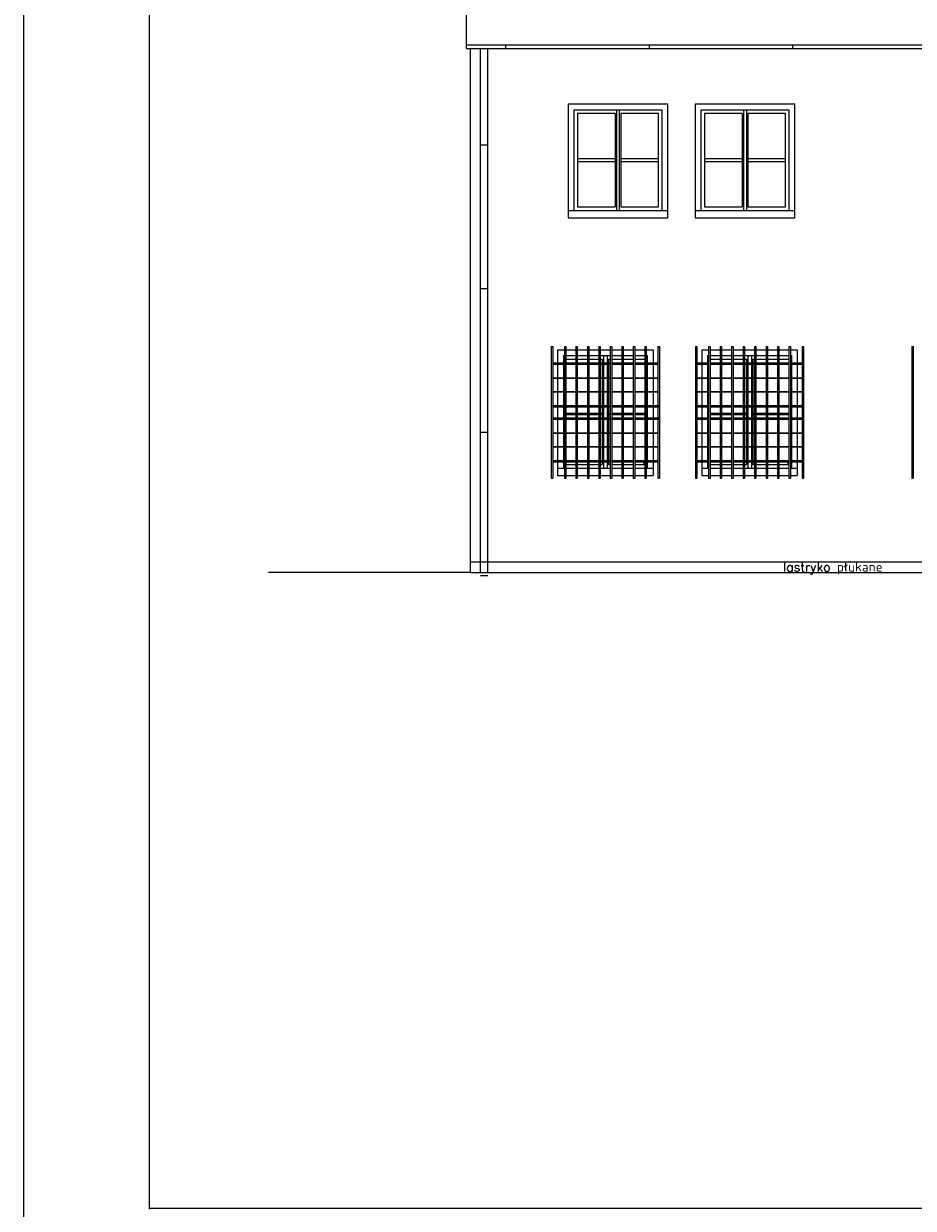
# Model space of a CAD drawing. Header units: millimetres. Extents: x 11979 to 37895, y 18730 to 47884.
# Tile 39 of 256: x 33695 to 34934, y 21815 to 23465. Entities that reach past the tile are written whole.
import ezdxf
from ezdxf.enums import TextEntityAlignment as Align

# ---------------------------------------------------------------- set-up
doc = ezdxf.new("R2010")
doc.units = ezdxf.units.MM
for name, color, linetype in [('-LI-WIDOK', 2, 'Continuous'), ('-RAMKA', 2, 'Continuous'), ('-TABELKA', 2, 'Continuous'), ('_PROJEKTOWANE', 5, 'Continuous'), ('PROJEKTOWANE', 5, 'Continuous')]:
    doc.layers.add(name, color=color, linetype=linetype)
doc.styles.add('SIMPLEX', font='simplex')

# ---------------------------------------------------------------- blocks, each defined once
blk = doc.blocks.new('GTFDGDGD')
at = {"layer": '-RAMKA', "color": 8}
blk.add_line((4808.7, -978.4), (4808.7, 1991.6), dxfattribs=at)
at = {"layer": '-RAMKA', "color": 2}
for p, q in [((4983.7, 1955.5), (4983.7, -944.5)), ((4983.7, -943.4), (8973.7, -943.4))]:
    blk.add_line(p, q, dxfattribs=at)

msp = doc.modelspace()

# ---------------------------------------------------------------- linework, layer by layer
at = {"layer": '-LI-WIDOK'}
for p, q in [((34311.72, 23431), (34311.72, 24151)), ((34316.72, 23431), (34316.72, 22700.77)), ((34592.22, 23353), (34453.22, 23353)), ((34453.22, 23353), (34453.22, 23195)), ((34461.22, 23345), (34461.22, 23205)), ((34584.22, 23345), (34461.22, 23345)), ((34584.22, 23205), (34584.22, 23345)), ((34592.22, 23195), (34592.22, 23353)), ((34769.22, 23353), (34630.22, 23353)), ((34630.22, 23353), (34630.22, 23195)), ((34638.22, 23345), (34638.22, 23205)), ((34761.22, 23345), (34638.22, 23345)), ((34761.22, 23205), (34761.22, 23345)), ((34769.22, 23195), (34769.22, 23353)), ((34453.22, 23205), (34592.22, 23205)), ((34453.22, 23195), (34592.22, 23195)), ((34630.22, 23205), (34769.22, 23205)), ((34630.22, 23195), (34769.22, 23195)), ((34438.72, 23011), (34448.15, 23011)), ((34438.72, 23011), (34438.72, 22992.89)), ((34450.15, 23011), (34464.15, 23011)), ((34466.15, 23011), (34480.15, 23011)), ((34482.15, 23011), (34496.15, 23011)), ((34498.15, 23011), (34512.15, 23011)), ((34514.15, 23011), (34528.15, 23011)), ((34530.15, 23011), (34544.15, 23011)), ((34546.15, 23011), (34560.15, 23011)), ((34562.15, 23011), (34571.72, 23011)), ((34571.72, 23011), (34571.72, 22992.89)), ((34639.72, 23011), (34649.15, 23011)), ((34639.72, 23011), (34639.72, 22992.89)), ((34651.15, 23011), (34665.15, 23011)), ((34667.15, 23011), (34681.15, 23011)), ((34683.15, 23011), (34697.15, 23011)), ((34699.15, 23011), (34713.15, 23011)), ((34715.15, 23011), (34729.15, 23011)), ((34731.15, 23011), (34745.15, 23011)), ((34747.15, 23011), (34761.15, 23011)), ((34763.15, 23011), (34772.72, 23011)), ((34772.72, 23011), (34772.72, 22992.89)), ((34446.72, 23003), (34448.15, 23003)), ((34446.72, 23003), (34446.72, 22992.89)), ((34450.15, 23003), (34464.15, 23003)), ((34466.15, 23003), (34480.15, 23003)), ((34482.15, 23003), (34496.15, 23003)), ((34498.15, 23003), (34512.15, 23003)), ((34514.15, 23003), (34528.15, 23003)), ((34530.15, 23003), (34544.15, 23003)), ((34546.15, 23003), (34560.15, 23003)), ((34562.15, 23003), (34563.72, 23003)), ((34563.72, 23003), (34563.72, 22992.89)), ((34647.72, 23003), (34649.15, 23003)), ((34647.72, 23003), (34647.72, 22992.89)), ((34651.15, 23003), (34665.15, 23003)), ((34667.15, 23003), (34681.15, 23003)), ((34683.15, 23003), (34697.15, 23003)), ((34699.15, 23003), (34713.15, 23003)), ((34715.15, 23003), (34729.15, 23003)), ((34731.15, 23003), (34745.15, 23003)), ((34747.15, 23003), (34761.15, 23003)), ((34763.15, 23003), (34764.72, 23003)), ((34764.72, 23003), (34764.72, 22992.89)), ((34438.72, 22990.89), (34438.72, 22971.89)), ((34446.72, 22990.89), (34446.72, 22971.89)), ((34563.72, 22990.89), (34563.72, 22971.89)), ((34571.72, 22990.89), (34571.72, 22971.89)), ((34639.72, 22990.89), (34639.72, 22971.89)), ((34647.72, 22990.89), (34647.72, 22971.89)), ((34764.72, 22990.89), (34764.72, 22971.89)), ((34772.72, 22990.89), (34772.72, 22971.89)), ((34438.72, 22971.39), (34438.72, 22953.05)), ((34446.72, 22971.39), (34446.72, 22953.05)), ((34563.72, 22971.39), (34563.72, 22953.05)), ((34571.72, 22971.39), (34571.72, 22953.05)), ((34639.72, 22971.39), (34639.72, 22953.05)), ((34647.72, 22971.39), (34647.72, 22953.05)), ((34764.72, 22971.39), (34764.72, 22953.05)), ((34772.72, 22971.39), (34772.72, 22953.05)), ((34438.72, 22952.55), (34438.72, 22933.55)), ((34446.72, 22952.55), (34446.72, 22933.55)), ((34563.72, 22952.55), (34563.72, 22933.55)), ((34571.72, 22952.55), (34571.72, 22933.55)), ((34639.72, 22952.55), (34639.72, 22933.55)), ((34647.72, 22952.55), (34647.72, 22933.55)), ((34764.72, 22952.55), (34764.72, 22933.55)), ((34772.72, 22952.55), (34772.72, 22933.55)), ((34438.72, 22931.55), (34438.72, 22916.19)), ((34446.72, 22931.55), (34446.72, 22916.19)), ((34563.72, 22931.55), (34563.72, 22916.19)), ((34571.72, 22931.55), (34571.72, 22916.19)), ((34639.72, 22931.55), (34639.72, 22916.19)), ((34647.72, 22931.55), (34647.72, 22916.19)), ((34764.72, 22931.55), (34764.72, 22916.19)), ((34772.72, 22931.55), (34772.72, 22916.19)), ((34438.72, 22914.19), (34438.72, 22895.19)), ((34446.72, 22914.19), (34446.72, 22895.19)), ((34563.72, 22914.19), (34563.72, 22895.19)), ((34571.72, 22914.19), (34571.72, 22895.19)), ((34639.72, 22914.19), (34639.72, 22895.19)), ((34647.72, 22914.19), (34647.72, 22895.19)), ((34764.72, 22914.19), (34764.72, 22895.19)), ((34772.72, 22914.19), (34772.72, 22895.19)), ((34438.72, 22894.69), (34438.72, 22876.35)), ((34446.72, 22894.69), (34446.72, 22876.35)), ((34563.72, 22894.69), (34563.72, 22876.35)), ((34571.72, 22894.69), (34571.72, 22876.35)), ((34639.72, 22894.69), (34639.72, 22876.35)), ((34647.72, 22894.69), (34647.72, 22876.35)), ((34764.72, 22894.69), (34764.72, 22876.35)), ((34772.72, 22894.69), (34772.72, 22876.35)), ((34438.72, 22875.85), (34438.72, 22856.85)), ((34446.72, 22875.85), (34446.72, 22856.85)), ((34563.72, 22875.85), (34563.72, 22856.85)), ((34571.72, 22875.85), (34571.72, 22856.85)), ((34639.72, 22875.85), (34639.72, 22856.85)), ((34647.72, 22875.85), (34647.72, 22856.85)), ((34764.72, 22875.85), (34764.72, 22856.85)), ((34772.72, 22875.85), (34772.72, 22856.85)), ((34438.72, 22854.85), (34438.72, 22846)), ((34438.72, 22846), (34448.15, 22846)), ((34438.72, 22846), (34438.72, 22836)), ((34446.72, 22854.85), (34446.72, 22846)), ((34450.15, 22846), (34464.15, 22846)), ((34466.15, 22846), (34480.15, 22846)), ((34482.15, 22846), (34496.15, 22846)), ((34498.15, 22846), (34512.15, 22846)), ((34514.15, 22846), (34528.15, 22846)), ((34530.15, 22846), (34544.15, 22846)), ((34546.15, 22846), (34560.15, 22846)), ((34558.72, 22854.85), (34558.72, 22851)), ((34562.15, 22846), (34571.72, 22846)), ((34563.72, 22854.85), (34563.72, 22846)), ((34571.72, 22854.85), (34571.72, 22846)), ((34571.72, 22846), (34571.72, 22836)), ((34639.72, 22854.85), (34639.72, 22846)), ((34639.72, 22846), (34649.15, 22846)), ((34639.72, 22846), (34639.72, 22836)), ((34647.72, 22854.85), (34647.72, 22846)), ((34651.15, 22846), (34665.15, 22846)), ((34667.15, 22846), (34681.15, 22846)), ((34683.15, 22846), (34697.15, 22846)), ((34699.15, 22846), (34713.15, 22846)), ((34715.15, 22846), (34729.15, 22846)), ((34731.15, 22846), (34745.15, 22846)), ((34747.15, 22846), (34761.15, 22846)), ((34759.72, 22854.85), (34759.72, 22851)), ((34763.15, 22846), (34772.72, 22846)), ((34764.72, 22854.85), (34764.72, 22846)), ((34772.72, 22854.85), (34772.72, 22846)), ((34772.72, 22846), (34772.72, 22836)), ((34438.72, 22836), (34448.15, 22836)), ((34450.15, 22836), (34464.15, 22836)), ((34466.15, 22836), (34480.15, 22836)), ((34482.15, 22836), (34496.15, 22836)), ((34498.15, 22836), (34512.15, 22836)), ((34514.15, 22836), (34528.15, 22836)), ((34530.15, 22836), (34544.15, 22836)), ((34546.15, 22836), (34560.15, 22836)), ((34562.15, 22836), (34571.72, 22836)), ((34639.72, 22836), (34649.15, 22836)), ((34651.15, 22836), (34665.15, 22836)), ((34667.15, 22836), (34681.15, 22836)), ((34683.15, 22836), (34697.15, 22836)), ((34699.15, 22836), (34713.15, 22836)), ((34715.15, 22836), (34729.15, 22836)), ((34731.15, 22836), (34745.15, 22836)), ((34747.15, 22836), (34761.15, 22836)), ((34763.15, 22836), (34772.72, 22836)), ((34316.72, 22715.77), (36041.72, 22715.77)), ((34316.72, 22700.77), (34035.79, 22700.77)), ((34316.72, 22700.77), (35873.55, 22700.77))]:
    msp.add_line(p, q, dxfattribs=at)
at = {"layer": '-TABELKA'}
for p, q in [((34429.9, 23015.46), (34429.9, 22832.27)), ((34429.9, 23015.46), (34431.9, 23015.46)), ((34431.9, 23015.46), (34431.9, 22832.27)), ((34448.15, 23015.46), (34448.15, 22832.27)), ((34448.15, 23015.46), (34450.15, 23015.46)), ((34450.15, 23015.46), (34450.15, 22832.27)), ((34464.15, 23015.46), (34464.15, 22832.27)), ((34464.15, 23015.46), (34466.15, 23015.46)), ((34466.15, 23015.46), (34466.15, 22832.27)), ((34480.15, 23015.46), (34480.15, 22832.27)), ((34480.15, 23015.46), (34482.15, 23015.46)), ((34482.15, 23015.46), (34482.15, 22832.27)), ((34496.15, 23015.46), (34496.15, 22832.27)), ((34496.15, 23015.46), (34498.15, 23015.46)), ((34498.15, 23015.46), (34498.15, 22832.27)), ((34498.15, 23015.46), (34498.15, 22832.27)), ((34512.15, 23015.46), (34512.15, 22832.27)), ((34512.15, 23015.46), (34514.15, 23015.46)), ((34514.15, 23015.46), (34514.15, 22832.27)), ((34528.15, 23015.46), (34528.15, 22832.27)), ((34528.15, 23015.46), (34530.15, 23015.46)), ((34530.15, 23015.46), (34530.15, 22832.27)), ((34544.15, 23015.46), (34544.15, 22832.27)), ((34544.15, 23015.46), (34546.15, 23015.46)), ((34546.15, 23015.46), (34546.15, 22832.27)), ((34560.15, 23015.46), (34560.15, 22832.27)), ((34560.15, 23015.46), (34562.15, 23015.46)), ((34562.15, 23015.46), (34562.15, 22832.27)), ((34578.54, 23015.46), (34578.54, 22832.27)), ((34578.54, 23015.46), (34580.54, 23015.46)), ((34580.54, 23015.46), (34580.54, 22832.27)), ((34630.9, 23015.46), (34630.9, 22832.27)), ((34630.9, 23015.46), (34632.9, 23015.46)), ((34632.9, 23015.46), (34632.9, 22832.27)), ((34649.15, 23015.46), (34649.15, 22832.27)), ((34649.15, 23015.46), (34651.15, 23015.46)), ((34651.15, 23015.46), (34651.15, 22832.27)), ((34665.15, 23015.46), (34665.15, 22832.27)), ((34665.15, 23015.46), (34667.15, 23015.46)), ((34667.15, 23015.46), (34667.15, 22832.27)), ((34681.15, 23015.46), (34681.15, 22832.27)), ((34681.15, 23015.46), (34683.15, 23015.46)), ((34683.15, 23015.46), (34683.15, 22832.27)), ((34697.15, 23015.46), (34697.15, 22832.27)), ((34697.15, 23015.46), (34699.15, 23015.46)), ((34699.15, 23015.46), (34699.15, 22832.27)), ((34699.15, 23015.46), (34699.15, 22832.27)), ((34713.15, 23015.46), (34713.15, 22832.27)), ((34713.15, 23015.46), (34715.15, 23015.46)), ((34715.15, 23015.46), (34715.15, 22832.27)), ((34729.15, 23015.46), (34729.15, 22832.27)), ((34729.15, 23015.46), (34731.15, 23015.46)), ((34731.15, 23015.46), (34731.15, 22832.27)), ((34745.15, 23015.46), (34745.15, 22832.27)), ((34745.15, 23015.46), (34747.15, 23015.46)), ((34747.15, 23015.46), (34747.15, 22832.27)), ((34761.15, 23015.46), (34761.15, 22832.27)), ((34761.15, 23015.46), (34763.15, 23015.46)), ((34763.15, 23015.46), (34763.15, 22832.27)), ((34779.54, 23015.46), (34779.54, 22832.27)), ((34779.54, 23015.46), (34781.54, 23015.46)), ((34781.54, 23015.46), (34781.54, 22832.27)), ((34932.4, 23015.46), (34932.4, 22832.27)), ((34932.4, 23015.46), (34934.4, 23015.46)), ((34934.4, 23015.46), (34934.4, 22832.27)), ((34431.9, 22992.89), (34448.15, 22992.89)), ((34450.15, 22992.89), (34464.15, 22992.89)), ((34466.15, 22992.89), (34480.15, 22992.89)), ((34482.15, 22992.89), (34496.15, 22992.89)), ((34498.15, 22992.89), (34512.15, 22992.89)), ((34514.15, 22992.89), (34528.15, 22992.89)), ((34530.15, 22992.89), (34544.15, 22992.89)), ((34546.15, 22992.89), (34560.15, 22992.89)), ((34562.15, 22992.89), (34578.54, 22992.89)), ((34632.9, 22992.89), (34649.15, 22992.89)), ((34651.15, 22992.89), (34665.15, 22992.89)), ((34667.15, 22992.89), (34681.15, 22992.89)), ((34683.15, 22992.89), (34697.15, 22992.89)), ((34699.15, 22992.89), (34713.15, 22992.89)), ((34715.15, 22992.89), (34729.15, 22992.89)), ((34731.15, 22992.89), (34745.15, 22992.89)), ((34747.15, 22992.89), (34761.15, 22992.89)), ((34763.15, 22992.89), (34779.54, 22992.89)), ((34431.9, 22990.89), (34448.15, 22990.89)), ((34450.15, 22990.89), (34464.15, 22990.89)), ((34466.15, 22990.89), (34480.15, 22990.89)), ((34482.15, 22990.89), (34496.15, 22990.89)), ((34498.15, 22990.89), (34512.15, 22990.89)), ((34514.15, 22990.89), (34528.15, 22990.89)), ((34530.15, 22990.89), (34544.15, 22990.89)), ((34546.15, 22990.89), (34560.15, 22990.89)), ((34562.15, 22990.89), (34578.54, 22990.89)), ((34632.9, 22990.89), (34649.15, 22990.89)), ((34651.15, 22990.89), (34665.15, 22990.89)), ((34667.15, 22990.89), (34681.15, 22990.89)), ((34683.15, 22990.89), (34697.15, 22990.89)), ((34699.15, 22990.89), (34713.15, 22990.89)), ((34715.15, 22990.89), (34729.15, 22990.89)), ((34731.15, 22990.89), (34745.15, 22990.89)), ((34747.15, 22990.89), (34761.15, 22990.89)), ((34763.15, 22990.89), (34779.54, 22990.89)), ((34431.9, 22971.89), (34448.15, 22971.89)), ((34431.9, 22971.39), (34448.15, 22971.39)), ((34450.15, 22971.89), (34464.15, 22971.89)), ((34450.15, 22971.39), (34464.15, 22971.39)), ((34466.15, 22971.89), (34480.15, 22971.89)), ((34466.15, 22971.39), (34480.15, 22971.39)), ((34482.15, 22971.89), (34496.15, 22971.89)), ((34482.15, 22971.39), (34496.15, 22971.39)), ((34498.15, 22971.89), (34512.15, 22971.89)), ((34498.15, 22971.39), (34512.15, 22971.39)), ((34514.15, 22971.89), (34528.15, 22971.89)), ((34514.15, 22971.39), (34528.15, 22971.39)), ((34530.15, 22971.89), (34544.15, 22971.89)), ((34530.15, 22971.39), (34544.15, 22971.39)), ((34546.15, 22971.89), (34560.15, 22971.89)), ((34546.15, 22971.39), (34560.15, 22971.39)), ((34562.15, 22971.89), (34578.54, 22971.89)), ((34562.15, 22971.39), (34578.54, 22971.39)), ((34632.9, 22971.89), (34649.15, 22971.89)), ((34632.9, 22971.39), (34649.15, 22971.39)), ((34651.15, 22971.89), (34665.15, 22971.89)), ((34651.15, 22971.39), (34665.15, 22971.39)), ((34667.15, 22971.89), (34681.15, 22971.89)), ((34667.15, 22971.39), (34681.15, 22971.39)), ((34683.15, 22971.89), (34697.15, 22971.89)), ((34683.15, 22971.39), (34697.15, 22971.39)), ((34699.15, 22971.89), (34713.15, 22971.89)), ((34699.15, 22971.39), (34713.15, 22971.39)), ((34715.15, 22971.89), (34729.15, 22971.89)), ((34715.15, 22971.39), (34729.15, 22971.39)), ((34731.15, 22971.89), (34745.15, 22971.89)), ((34731.15, 22971.39), (34745.15, 22971.39)), ((34747.15, 22971.89), (34761.15, 22971.89)), ((34747.15, 22971.39), (34761.15, 22971.39)), ((34763.15, 22971.89), (34779.54, 22971.89)), ((34763.15, 22971.39), (34779.54, 22971.39)), ((34431.9, 22953.05), (34448.15, 22953.05)), ((34431.9, 22952.55), (34448.15, 22952.55)), ((34450.15, 22953.05), (34464.15, 22953.05)), ((34450.15, 22952.55), (34464.15, 22952.55)), ((34466.15, 22953.05), (34480.15, 22953.05)), ((34466.15, 22952.55), (34480.15, 22952.55)), ((34482.15, 22953.05), (34496.15, 22953.05)), ((34482.15, 22952.55), (34496.15, 22952.55)), ((34498.15, 22953.05), (34512.15, 22953.05)), ((34498.15, 22952.55), (34512.15, 22952.55)), ((34514.15, 22953.05), (34528.15, 22953.05)), ((34514.15, 22952.55), (34528.15, 22952.55)), ((34530.15, 22953.05), (34544.15, 22953.05)), ((34530.15, 22952.55), (34544.15, 22952.55)), ((34546.15, 22953.05), (34560.15, 22953.05)), ((34546.15, 22952.55), (34560.15, 22952.55)), ((34562.15, 22953.05), (34578.54, 22953.05)), ((34562.15, 22952.55), (34578.54, 22952.55)), ((34632.9, 22953.05), (34649.15, 22953.05)), ((34632.9, 22952.55), (34649.15, 22952.55)), ((34651.15, 22953.05), (34665.15, 22953.05)), ((34651.15, 22952.55), (34665.15, 22952.55)), ((34667.15, 22953.05), (34681.15, 22953.05)), ((34667.15, 22952.55), (34681.15, 22952.55)), ((34683.15, 22953.05), (34697.15, 22953.05)), ((34683.15, 22952.55), (34697.15, 22952.55)), ((34699.15, 22953.05), (34713.15, 22953.05)), ((34699.15, 22952.55), (34713.15, 22952.55)), ((34715.15, 22953.05), (34729.15, 22953.05)), ((34715.15, 22952.55), (34729.15, 22952.55)), ((34731.15, 22953.05), (34745.15, 22953.05)), ((34731.15, 22952.55), (34745.15, 22952.55)), ((34747.15, 22953.05), (34761.15, 22953.05)), ((34747.15, 22952.55), (34761.15, 22952.55)), ((34763.15, 22953.05), (34779.54, 22953.05)), ((34763.15, 22952.55), (34779.54, 22952.55)), ((34431.9, 22933.55), (34448.15, 22933.55)), ((34431.9, 22931.55), (34448.15, 22931.55)), ((34450.15, 22933.55), (34464.15, 22933.55)), ((34450.15, 22931.55), (34464.15, 22931.55)), ((34466.15, 22933.55), (34480.15, 22933.55)), ((34466.15, 22931.55), (34480.15, 22931.55)), ((34482.15, 22933.55), (34496.15, 22933.55)), ((34482.15, 22931.55), (34496.15, 22931.55)), ((34498.15, 22933.55), (34512.15, 22933.55)), ((34498.15, 22931.55), (34512.15, 22931.55)), ((34514.15, 22933.55), (34528.15, 22933.55)), ((34514.15, 22931.55), (34528.15, 22931.55)), ((34530.15, 22933.55), (34544.15, 22933.55)), ((34530.15, 22931.55), (34544.15, 22931.55)), ((34546.15, 22933.55), (34560.15, 22933.55)), ((34546.15, 22931.55), (34560.15, 22931.55)), ((34562.15, 22933.55), (34580.54, 22933.55)), ((34562.15, 22931.55), (34580.54, 22931.55)), ((34632.9, 22933.55), (34649.15, 22933.55)), ((34632.9, 22931.55), (34649.15, 22931.55)), ((34651.15, 22933.55), (34665.15, 22933.55)), ((34651.15, 22931.55), (34665.15, 22931.55)), ((34667.15, 22933.55), (34681.15, 22933.55)), ((34667.15, 22931.55), (34681.15, 22931.55)), ((34683.15, 22933.55), (34697.15, 22933.55)), ((34683.15, 22931.55), (34697.15, 22931.55)), ((34699.15, 22933.55), (34713.15, 22933.55)), ((34699.15, 22931.55), (34713.15, 22931.55)), ((34715.15, 22933.55), (34729.15, 22933.55)), ((34715.15, 22931.55), (34729.15, 22931.55)), ((34731.15, 22933.55), (34745.15, 22933.55)), ((34731.15, 22931.55), (34745.15, 22931.55)), ((34747.15, 22933.55), (34761.15, 22933.55)), ((34747.15, 22931.55), (34761.15, 22931.55)), ((34763.15, 22933.55), (34781.54, 22933.55)), ((34763.15, 22931.55), (34781.54, 22931.55)), ((34431.9, 22916.19), (34448.22, 22916.19)), ((34431.9, 22914.19), (34448.15, 22914.19)), ((34450.15, 22916.19), (34464.15, 22916.19)), ((34450.15, 22914.19), (34464.15, 22914.19)), ((34466.15, 22916.19), (34480.15, 22916.19)), ((34466.15, 22914.19), (34480.15, 22914.19)), ((34482.15, 22916.19), (34496.15, 22916.19)), ((34482.15, 22914.19), (34496.15, 22914.19)), ((34498.15, 22916.19), (34512.15, 22916.19)), ((34498.15, 22914.19), (34512.15, 22914.19)), ((34514.15, 22916.19), (34528.15, 22916.19)), ((34514.15, 22914.19), (34528.15, 22914.19)), ((34530.15, 22916.19), (34544.15, 22916.19)), ((34530.15, 22914.19), (34544.15, 22914.19)), ((34546.15, 22916.19), (34560.15, 22916.19)), ((34546.15, 22914.19), (34560.15, 22914.19)), ((34561.9, 22916.19), (34580.54, 22916.19)), ((34561.9, 22914.19), (34580.54, 22914.19)), ((34632.9, 22916.19), (34649.22, 22916.19)), ((34632.9, 22914.19), (34649.15, 22914.19)), ((34651.15, 22916.19), (34665.15, 22916.19)), ((34651.15, 22914.19), (34665.15, 22914.19)), ((34667.15, 22916.19), (34681.15, 22916.19)), ((34667.15, 22914.19), (34681.15, 22914.19)), ((34683.15, 22916.19), (34697.15, 22916.19)), ((34683.15, 22914.19), (34697.15, 22914.19)), ((34699.15, 22916.19), (34713.15, 22916.19)), ((34699.15, 22914.19), (34713.15, 22914.19)), ((34715.15, 22916.19), (34729.15, 22916.19)), ((34715.15, 22914.19), (34729.15, 22914.19)), ((34731.15, 22916.19), (34745.15, 22916.19)), ((34731.15, 22914.19), (34745.15, 22914.19)), ((34747.15, 22916.19), (34761.15, 22916.19)), ((34747.15, 22914.19), (34761.15, 22914.19)), ((34762.9, 22916.19), (34781.54, 22916.19)), ((34762.9, 22914.19), (34781.54, 22914.19)), ((34431.9, 22895.19), (34448.15, 22895.19)), ((34431.9, 22894.69), (34448.15, 22894.69)), ((34450.15, 22895.19), (34464.15, 22895.19)), ((34450.15, 22894.69), (34464.15, 22894.69)), ((34466.15, 22895.19), (34480.15, 22895.19)), ((34466.15, 22894.69), (34480.15, 22894.69)), ((34482.15, 22895.19), (34496.15, 22895.19)), ((34482.15, 22894.69), (34496.15, 22894.69)), ((34498.15, 22895.19), (34512.15, 22895.19)), ((34498.15, 22894.69), (34512.15, 22894.69)), ((34514.15, 22895.19), (34528.15, 22895.19)), ((34514.15, 22894.69), (34528.15, 22894.69)), ((34530.15, 22895.19), (34544.15, 22895.19)), ((34530.15, 22894.69), (34544.15, 22894.69)), ((34546.15, 22895.19), (34560.15, 22895.19)), ((34546.15, 22894.69), (34560.15, 22894.69)), ((34562.15, 22895.19), (34578.54, 22895.19)), ((34562.15, 22894.69), (34578.54, 22894.69)), ((34632.9, 22895.19), (34649.15, 22895.19)), ((34632.9, 22894.69), (34649.15, 22894.69)), ((34651.15, 22895.19), (34665.15, 22895.19)), ((34651.15, 22894.69), (34665.15, 22894.69)), ((34667.15, 22895.19), (34681.15, 22895.19)), ((34667.15, 22894.69), (34681.15, 22894.69)), ((34683.15, 22895.19), (34697.15, 22895.19)), ((34683.15, 22894.69), (34697.15, 22894.69)), ((34699.15, 22895.19), (34713.15, 22895.19)), ((34699.15, 22894.69), (34713.15, 22894.69)), ((34715.15, 22895.19), (34729.15, 22895.19)), ((34715.15, 22894.69), (34729.15, 22894.69)), ((34731.15, 22895.19), (34745.15, 22895.19)), ((34731.15, 22894.69), (34745.15, 22894.69)), ((34747.15, 22895.19), (34761.15, 22895.19)), ((34747.15, 22894.69), (34761.15, 22894.69)), ((34763.15, 22895.19), (34779.54, 22895.19)), ((34763.15, 22894.69), (34779.54, 22894.69)), ((34431.9, 22876.35), (34448.15, 22876.35)), ((34431.9, 22875.85), (34448.15, 22875.85)), ((34450.15, 22876.35), (34464.15, 22876.35)), ((34450.15, 22875.85), (34464.15, 22875.85)), ((34466.15, 22876.35), (34480.15, 22876.35)), ((34466.15, 22875.85), (34480.15, 22875.85)), ((34482.15, 22876.35), (34496.15, 22876.35)), ((34482.15, 22875.85), (34496.15, 22875.85)), ((34498.15, 22876.35), (34512.15, 22876.35)), ((34498.15, 22875.85), (34512.15, 22875.85)), ((34514.15, 22876.35), (34528.15, 22876.35)), ((34514.15, 22875.85), (34528.15, 22875.85)), ((34530.15, 22876.35), (34544.15, 22876.35)), ((34530.15, 22875.85), (34544.15, 22875.85)), ((34546.15, 22876.35), (34560.15, 22876.35)), ((34546.15, 22875.85), (34560.15, 22875.85)), ((34562.15, 22876.35), (34578.54, 22876.35)), ((34562.15, 22875.85), (34578.54, 22875.85)), ((34632.9, 22876.35), (34649.15, 22876.35)), ((34632.9, 22875.85), (34649.15, 22875.85)), ((34651.15, 22876.35), (34665.15, 22876.35)), ((34651.15, 22875.85), (34665.15, 22875.85)), ((34667.15, 22876.35), (34681.15, 22876.35)), ((34667.15, 22875.85), (34681.15, 22875.85)), ((34683.15, 22876.35), (34697.15, 22876.35)), ((34683.15, 22875.85), (34697.15, 22875.85)), ((34699.15, 22876.35), (34713.15, 22876.35)), ((34699.15, 22875.85), (34713.15, 22875.85)), ((34715.15, 22876.35), (34729.15, 22876.35)), ((34715.15, 22875.85), (34729.15, 22875.85)), ((34731.15, 22876.35), (34745.15, 22876.35)), ((34731.15, 22875.85), (34745.15, 22875.85)), ((34747.15, 22876.35), (34761.15, 22876.35)), ((34747.15, 22875.85), (34761.15, 22875.85)), ((34763.15, 22876.35), (34779.54, 22876.35)), ((34763.15, 22875.85), (34779.54, 22875.85)), ((34431.9, 22856.85), (34448.15, 22856.85)), ((34431.9, 22854.85), (34448.15, 22854.85)), ((34450.15, 22856.85), (34464.15, 22856.85)), ((34450.15, 22854.85), (34464.15, 22854.85)), ((34466.15, 22856.85), (34480.15, 22856.85)), ((34466.15, 22854.85), (34480.15, 22854.85)), ((34482.15, 22856.85), (34496.15, 22856.85)), ((34482.15, 22854.85), (34496.15, 22854.85)), ((34498.15, 22856.85), (34512.15, 22856.85)), ((34498.15, 22854.85), (34512.15, 22854.85)), ((34514.15, 22856.85), (34528.15, 22856.85)), ((34514.15, 22854.85), (34528.15, 22854.85)), ((34530.15, 22856.85), (34544.15, 22856.85)), ((34530.15, 22854.85), (34544.15, 22854.85)), ((34546.15, 22856.85), (34560.15, 22856.85)), ((34546.15, 22854.85), (34560.15, 22854.85)), ((34562.15, 22854.85), (34578.54, 22854.85)), ((34562.22, 22856.85), (34578.54, 22856.85)), ((34632.9, 22856.85), (34649.15, 22856.85)), ((34632.9, 22854.85), (34649.15, 22854.85)), ((34651.15, 22856.85), (34665.15, 22856.85)), ((34651.15, 22854.85), (34665.15, 22854.85)), ((34667.15, 22856.85), (34681.15, 22856.85)), ((34667.15, 22854.85), (34681.15, 22854.85)), ((34683.15, 22856.85), (34697.15, 22856.85)), ((34683.15, 22854.85), (34697.15, 22854.85)), ((34699.15, 22856.85), (34713.15, 22856.85)), ((34699.15, 22854.85), (34713.15, 22854.85)), ((34715.15, 22856.85), (34729.15, 22856.85)), ((34715.15, 22854.85), (34729.15, 22854.85)), ((34731.15, 22856.85), (34745.15, 22856.85)), ((34731.15, 22854.85), (34745.15, 22854.85)), ((34747.15, 22856.85), (34761.15, 22856.85)), ((34747.15, 22854.85), (34761.15, 22854.85)), ((34763.15, 22854.85), (34779.54, 22854.85)), ((34763.22, 22856.85), (34779.54, 22856.85)), ((34429.9, 22832.27), (34431.9, 22832.27)), ((34448.15, 22832.27), (34450.15, 22832.27)), ((34464.15, 22832.27), (34466.15, 22832.27)), ((34480.15, 22832.27), (34482.15, 22832.27)), ((34496.15, 22832.27), (34498.15, 22832.27)), ((34512.15, 22832.27), (34514.15, 22832.27)), ((34528.15, 22832.27), (34530.15, 22832.27)), ((34544.15, 22832.27), (34546.15, 22832.27)), ((34560.15, 22832.27), (34562.15, 22832.27)), ((34578.54, 22832.27), (34580.54, 22832.27)), ((34630.9, 22832.27), (34632.9, 22832.27)), ((34649.15, 22832.27), (34651.15, 22832.27)), ((34665.15, 22832.27), (34667.15, 22832.27)), ((34681.15, 22832.27), (34683.15, 22832.27)), ((34697.15, 22832.27), (34699.15, 22832.27)), ((34713.15, 22832.27), (34715.15, 22832.27)), ((34729.15, 22832.27), (34731.15, 22832.27)), ((34745.15, 22832.27), (34747.15, 22832.27)), ((34761.15, 22832.27), (34763.15, 22832.27)), ((34779.54, 22832.27), (34781.54, 22832.27)), ((34932.4, 22832.27), (34934.4, 22832.27))]:
    msp.add_line(p, q, dxfattribs=at)
at = {"layer": 'PROJEKTOWANE'}
for p, q in [((34311.72, 23436), (36021.72, 23436)), ((34311.72, 23431), (36021.72, 23431)), ((34366.72, 23431), (34366.72, 23436)), ((34566.72, 23431), (34566.72, 23436)), ((34766.72, 23431), (34766.72, 23436)), ((34466.22, 23340), (34466.22, 23210)), ((34518.72, 23340), (34466.22, 23340)), ((34518.72, 23340), (34518.72, 23277)), ((34520.72, 23345), (34520.72, 23277)), ((34524.72, 23345), (34524.72, 23277)), ((34579.22, 23340), (34526.72, 23340)), ((34526.72, 23340), (34526.72, 23277)), ((34579.22, 23210), (34579.22, 23340)), ((34643.22, 23340), (34643.22, 23210)), ((34695.72, 23340), (34643.22, 23340)), ((34695.72, 23340), (34695.72, 23277)), ((34697.72, 23345), (34697.72, 23277)), ((34701.72, 23345), (34701.72, 23277)), ((34756.22, 23340), (34703.72, 23340)), ((34703.72, 23340), (34703.72, 23277)), ((34756.22, 23210), (34756.22, 23340)), ((34341.45, 23295.89), (34331.45, 23295.89)), ((34518.72, 23277), (34466.22, 23277)), ((34518.72, 23273), (34466.22, 23273)), ((34518.72, 23277), (34518.72, 23210)), ((34520.72, 23277), (34520.72, 23205)), ((34520.72, 23277), (34520.72, 23205)), ((34524.72, 23277), (34524.72, 23205)), ((34524.72, 23273), (34524.72, 23205)), ((34579.22, 23277), (34526.72, 23277)), ((34526.72, 23277), (34526.72, 23210)), ((34579.22, 23273), (34526.72, 23273)), ((34695.72, 23277), (34643.22, 23277)), ((34695.72, 23273), (34643.22, 23273)), ((34695.72, 23277), (34695.72, 23210)), ((34697.72, 23277), (34697.72, 23205)), ((34697.72, 23277), (34697.72, 23205)), ((34701.72, 23277), (34701.72, 23205)), ((34701.72, 23273), (34701.72, 23205)), ((34756.22, 23277), (34703.72, 23277)), ((34703.72, 23277), (34703.72, 23210)), ((34756.22, 23273), (34703.72, 23273)), ((34466.22, 23210), (34518.72, 23210)), ((34526.72, 23210), (34579.22, 23210)), ((34643.22, 23210), (34695.72, 23210)), ((34703.72, 23210), (34756.22, 23210)), ((34341.45, 23095.89), (34331.45, 23095.89)), ((34450.47, 22998), (34464.15, 22998)), ((34466.15, 22998), (34480.15, 22998)), ((34482.15, 22998), (34496.15, 22998)), ((34498.15, 22998), (34500.72, 22998)), ((34500.72, 22998), (34500.72, 22992.89)), ((34502.72, 23003), (34502.72, 22992.89)), ((34507.72, 23003), (34507.72, 22992.89)), ((34509.72, 22998), (34512.15, 22998)), ((34509.72, 22998), (34509.72, 22992.89)), ((34514.15, 22998), (34528.15, 22998)), ((34530.15, 22998), (34544.15, 22998)), ((34546.15, 22998), (34560.15, 22998)), ((34556.4, 22998), (34556.65, 22998)), ((34651.47, 22998), (34665.15, 22998)), ((34667.15, 22998), (34681.15, 22998)), ((34683.15, 22998), (34697.15, 22998)), ((34699.15, 22998), (34701.72, 22998)), ((34701.72, 22998), (34701.72, 22992.89)), ((34703.72, 23003), (34703.72, 22992.89)), ((34708.72, 23003), (34708.72, 22992.89)), ((34710.72, 22998), (34713.15, 22998)), ((34710.72, 22998), (34710.72, 22992.89)), ((34715.15, 22998), (34729.15, 22998)), ((34731.15, 22998), (34745.15, 22998)), ((34747.15, 22998), (34761.15, 22998)), ((34757.4, 22998), (34757.65, 22998)), ((34500.72, 22990.89), (34500.72, 22971.89)), ((34502.72, 22990.89), (34502.72, 22971.89)), ((34507.72, 22990.89), (34507.72, 22971.89)), ((34509.72, 22990.89), (34509.72, 22971.89)), ((34701.72, 22990.89), (34701.72, 22971.89)), ((34703.72, 22990.89), (34703.72, 22971.89)), ((34708.72, 22990.89), (34708.72, 22971.89)), ((34710.72, 22990.89), (34710.72, 22971.89)), ((34500.72, 22971.39), (34500.72, 22953.05)), ((34502.72, 22971.39), (34502.72, 22953.05)), ((34507.72, 22971.39), (34507.72, 22953.05)), ((34509.72, 22971.39), (34509.72, 22953.05)), ((34701.72, 22971.39), (34701.72, 22953.05)), ((34703.72, 22971.39), (34703.72, 22953.05)), ((34708.72, 22971.39), (34708.72, 22953.05)), ((34710.72, 22971.39), (34710.72, 22953.05)), ((34500.72, 22952.55), (34500.72, 22933.55)), ((34502.72, 22952.55), (34502.72, 22933.55)), ((34507.72, 22952.55), (34507.72, 22933.55)), ((34509.72, 22952.55), (34509.72, 22933.55)), ((34701.72, 22952.55), (34701.72, 22933.55)), ((34703.72, 22952.55), (34703.72, 22933.55)), ((34708.72, 22952.55), (34708.72, 22933.55)), ((34710.72, 22952.55), (34710.72, 22933.55)), ((34500.72, 22931.55), (34500.72, 22922.71)), ((34502.72, 22931.55), (34502.72, 22916.19)), ((34507.72, 22931.55), (34507.72, 22916.19)), ((34509.72, 22931.55), (34509.72, 22922.71)), ((34701.72, 22931.55), (34701.72, 22922.71)), ((34703.72, 22931.55), (34703.72, 22916.19)), ((34708.72, 22931.55), (34708.72, 22916.19)), ((34710.72, 22931.55), (34710.72, 22922.71)), ((34450.22, 22922.71), (34463.9, 22922.71)), ((34450.22, 22920.71), (34463.9, 22920.71)), ((34466.15, 22922.71), (34480.15, 22922.71)), ((34466.15, 22920.71), (34480.15, 22920.71)), ((34482.15, 22922.71), (34496.15, 22922.71)), ((34482.15, 22920.71), (34496.15, 22920.71)), ((34498.15, 22922.71), (34500.72, 22922.71)), ((34498.15, 22920.71), (34500.72, 22920.71)), ((34500.72, 22922.71), (34500.72, 22916.19)), ((34500.72, 22914.19), (34500.72, 22895.19)), ((34502.72, 22914.19), (34502.72, 22895.19)), ((34507.72, 22914.19), (34507.72, 22895.19)), ((34509.72, 22922.71), (34509.72, 22916.19)), ((34509.72, 22922.71), (34512.15, 22922.71)), ((34509.72, 22920.71), (34512.15, 22920.71)), ((34509.72, 22914.19), (34509.72, 22895.19)), ((34514.15, 22922.71), (34528.15, 22922.71)), ((34514.15, 22920.71), (34528.15, 22920.71)), ((34530.15, 22922.71), (34544.15, 22922.71)), ((34530.15, 22920.71), (34544.15, 22920.71)), ((34546.15, 22922.71), (34560.15, 22922.71)), ((34546.15, 22920.71), (34560.15, 22920.71)), ((34651.22, 22922.71), (34664.9, 22922.71)), ((34651.22, 22920.71), (34664.9, 22920.71)), ((34667.15, 22922.71), (34681.15, 22922.71)), ((34667.15, 22920.71), (34681.15, 22920.71)), ((34683.15, 22922.71), (34697.15, 22922.71)), ((34683.15, 22920.71), (34697.15, 22920.71)), ((34699.15, 22922.71), (34701.72, 22922.71)), ((34699.15, 22920.71), (34701.72, 22920.71)), ((34701.72, 22922.71), (34701.72, 22916.19)), ((34701.72, 22914.19), (34701.72, 22895.19)), ((34703.72, 22914.19), (34703.72, 22895.19)), ((34708.72, 22914.19), (34708.72, 22895.19)), ((34710.72, 22922.71), (34710.72, 22916.19)), ((34710.72, 22922.71), (34713.15, 22922.71)), ((34710.72, 22920.71), (34713.15, 22920.71)), ((34710.72, 22914.19), (34710.72, 22895.19)), ((34715.15, 22922.71), (34729.15, 22922.71)), ((34715.15, 22920.71), (34729.15, 22920.71)), ((34731.15, 22922.71), (34745.15, 22922.71)), ((34731.15, 22920.71), (34745.15, 22920.71)), ((34747.15, 22922.71), (34761.15, 22922.71)), ((34747.15, 22920.71), (34761.15, 22920.71)), ((34341.45, 22895.89), (34331.45, 22895.89)), ((34500.72, 22894.69), (34500.72, 22876.35)), ((34502.72, 22894.69), (34502.72, 22876.35)), ((34507.72, 22894.69), (34507.72, 22876.35)), ((34509.72, 22894.69), (34509.72, 22876.35)), ((34701.72, 22894.69), (34701.72, 22876.35)), ((34703.72, 22894.69), (34703.72, 22876.35)), ((34708.72, 22894.69), (34708.72, 22876.35)), ((34710.72, 22894.69), (34710.72, 22876.35)), ((34500.72, 22875.85), (34500.72, 22856.85)), ((34502.72, 22875.85), (34502.72, 22856.85)), ((34507.72, 22875.85), (34507.72, 22856.85)), ((34509.72, 22875.85), (34509.72, 22856.85)), ((34701.72, 22875.85), (34701.72, 22856.85)), ((34703.72, 22875.85), (34703.72, 22856.85)), ((34708.72, 22875.85), (34708.72, 22856.85)), ((34710.72, 22875.85), (34710.72, 22856.85)), ((34450.15, 22851), (34464.15, 22851)), ((34466.15, 22851), (34480.15, 22851)), ((34482.15, 22851), (34496.15, 22851)), ((34498.15, 22851), (34500.72, 22851)), ((34500.72, 22854.85), (34500.72, 22851)), ((34502.72, 22854.85), (34502.72, 22846)), ((34507.72, 22854.85), (34507.72, 22846)), ((34509.72, 22854.85), (34509.72, 22851)), ((34509.72, 22851), (34512.15, 22851)), ((34514.15, 22851), (34528.15, 22851)), ((34530.15, 22851), (34544.15, 22851)), ((34546.15, 22851), (34560.15, 22851)), ((34651.15, 22851), (34665.15, 22851)), ((34667.15, 22851), (34681.15, 22851)), ((34683.15, 22851), (34697.15, 22851)), ((34699.15, 22851), (34701.72, 22851)), ((34701.72, 22854.85), (34701.72, 22851)), ((34703.72, 22854.85), (34703.72, 22846)), ((34708.72, 22854.85), (34708.72, 22846)), ((34710.72, 22854.85), (34710.72, 22851)), ((34710.72, 22851), (34713.15, 22851)), ((34715.15, 22851), (34729.15, 22851)), ((34731.15, 22851), (34745.15, 22851)), ((34747.15, 22851), (34761.15, 22851)), ((34341.45, 22695.89), (34331.45, 22695.89))]:
    msp.add_line(p, q, dxfattribs=at)
for points in [[(34331.45, 22700.77), (34331.45, 23431)], [(34341.45, 22700.77), (34341.45, 23431)]]:
    msp.add_lwpolyline(points, dxfattribs=at)

# ---------------------------------------------------------------- block references
at = {"layer": '_PROJEKTOWANE'}
msp.add_blockref('GTFDGDGD', (28885.98, 22758.23), dxfattribs=at)

# ---------------------------------------------------------------- texts
at = {"layer": 'PROJEKTOWANE', "style": 'SIMPLEX'}
msp.add_text('lastryko płukane', height=12.8, dxfattribs=at).set_placement((34822.16, 22706.32), align=Align.MIDDLE)

doc.saveas('drawing.dxf')
